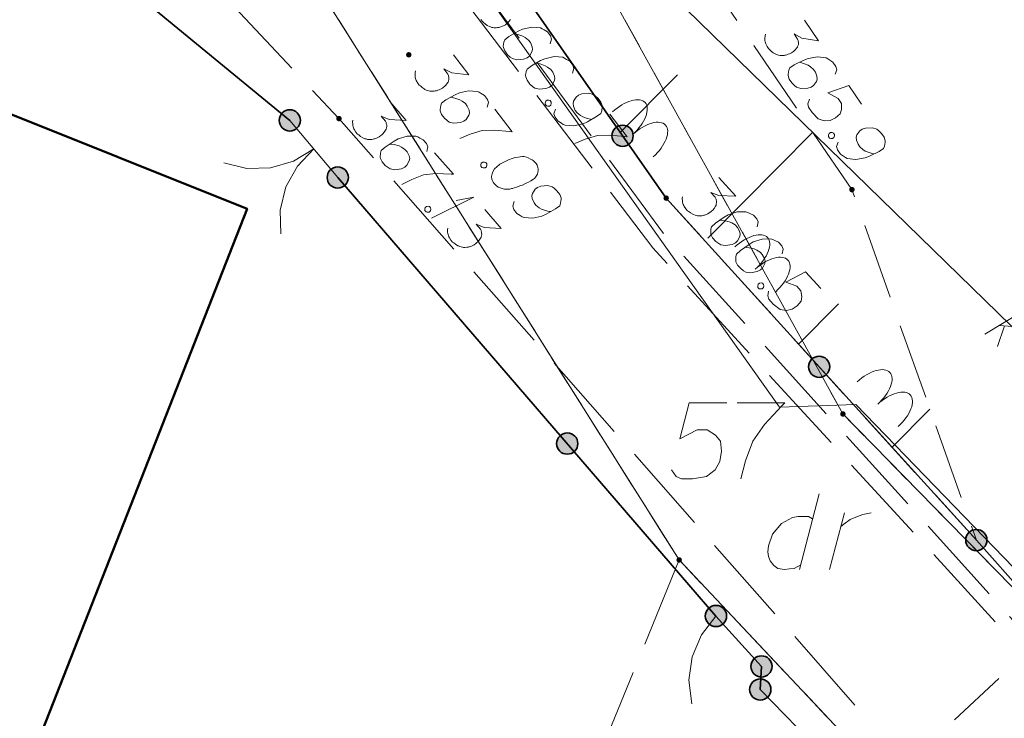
# Model space of a CAD drawing. Header units: metres. Extents: x 5555129 to 5555568, y 5636170 to 5636517.
# Tile 57 of 162: x 5555313 to 5555329, y 5636268 to 5636279. Entities that reach past the tile are written whole.
import ezdxf

# ---------------------------------------------------------------- set-up
doc = ezdxf.new("R2010")
doc.units = ezdxf.units.M
doc.header["$MEASUREMENT"] = 0
for name, pattern in [('03-linia 3 1', [2, 1.5, -0.5]), ('L_0_04', [1.5, 1, -0.5]), ('L_0_05', [1.75, 1.25, -0.5]), ('L_0_06', [2, 1.5, -0.5]), ('PRZER1-1', [2, 1, -1]), ('PRZER3-1', [4, 3, -1])]:
    doc.linetypes.add(name, pattern=pattern)
for name, color, linetype, lineweight in [('#digitalizacja', 7, 'Continuous', 18), ('#przekroje', 7, 'L_0_04', 18), ('#skartowane', 7, 'Continuous', 18)]:
    doc.layers.add(name, color=color, linetype=linetype, lineweight=lineweight)
for name, color, linetype, lineweight, true_color in [('GEPPGD', 7, 'Continuous', 18, 0x008000), ('GESBZO', 7, 'Continuous', 50, 0x0a0909), ('GESDZI', 7, 'Continuous', 18, 0x0a0909), ('GESDZI_O', 7, 'Continuous', 18, 0x0a0909), ('GESKKL', 7, 'PRZER3-1', 18, 0x008000), ('GESUZY', 7, 'PRZER1-1', 18, 0x008000), ('GESUZY_O', 7, 'PRZER1-1', 18, 0x008000)]:
    doc.layers.add(name, color=color, linetype=linetype, lineweight=lineweight, true_color=true_color)

# ---------------------------------------------------------------- blocks, each defined once
blk = doc.blocks.new('EPPGN')
blk.add_hatch(color=0).paths.add_polyline_path([(0, -0.09), (-0.027812, -0.085595), (-0.052901, -0.072812), (-0.072812, -0.052901), (-0.085595, -0.027812), (-0.09, 0), (-0.085595, 0.027812), (-0.072812, 0.052901), (-0.052901, 0.072812), (-0.027812, 0.085595), (0, 0.09), (0.027812, 0.085595), (0.052901, 0.072812), (0.072812, 0.052901), (0.085595, 0.027812), (0.09, 0), (0.085595, -0.027812), (0.072812, -0.052901), (0.052901, -0.072812), (0.027812, -0.085595)])
blk = doc.blocks.new('SLBRA')
at = {"color": 0, "flags": 128}
for points in [[(0, 0), (-0.068148, -0.517638), (-0.267949, -1), (-0.585786, -1.414214), (-1, -1.732051)], [(1, -1.732051), (0.585786, -1.414214), (0.267949, -1), (0.068148, -0.517638), (0, 0)]]:
    blk.add_lwpolyline(points, dxfattribs=at)
blk = doc.blocks.new('*U89')
at = {"layer": 'GESUZY_O', "color": 96, "linetype": 'ByBlock', "lineweight": 18, "true_color": 0x008000}
blk.add_line((5555325.772, 5636271.234), (5555325.447, 5636269.984), dxfattribs=at)
at = {"layer": 'GESUZY_O', "color": 96, "linetype": 'ByBlock', "lineweight": 18, "true_color": 0x008000, "flags": 128}
blk.add_lwpolyline([(5555325.663, 5636270.82), (5555325.594, 5636270.86), (5555325.427, 5636270.86), (5555325.329, 5636270.84), (5555325.152, 5636270.742), (5555325.004, 5636270.565), (5555324.935, 5636270.377), (5555324.925, 5636270.279), (5555324.935, 5636270.2), (5555324.964, 5636270.131), (5555325.024, 5636270.053), (5555325.092, 5636270.003), (5555325.201, 5636269.984), (5555325.279, 5636269.994), (5555325.358, 5636270.003), (5555325.466, 5636270.063)], dxfattribs=at)
blk = doc.blocks.new('*U90')
at = {"layer": 'GESUZY_O', "color": 96, "linetype": 'ByBlock', "lineweight": 18, "true_color": 0x008000}
blk.add_line((5555325.939, 5636269.984), (5555326.185, 5636270.919), dxfattribs=at)
at = {"layer": 'GESUZY_O', "color": 96, "linetype": 'ByBlock', "lineweight": 18, "true_color": 0x008000, "flags": 128}
blk.add_lwpolyline([(5555326.126, 5636270.692), (5555326.175, 5636270.732), (5555326.283, 5636270.811), (5555326.401, 5636270.86), (5555326.49, 5636270.889), (5555326.628, 5636270.919)], dxfattribs=at)
blk = doc.blocks.new('*U334')
at = {"layer": '#skartowane', "color": 7, "linetype": 'ByBlock', "lineweight": 18}
for q in [(5555319.385, 5636275.771), (5555319.792, 5636276.059)]:
    blk.add_line((5555320.08, 5636276.116), q, dxfattribs=at)
blk = doc.blocks.new('*U1625')
at = {"layer": '#digitalizacja', "color": 36, "linetype": 'ByBlock', "lineweight": 18, "true_color": 0x7d3300}
for p, q in [((5555328.498, 5636273.863), (5555329.165, 5636274.26)), ((5555328.826, 5636273.997), (5555328.709, 5636273.657)), ((5555328.734, 5636274.004), (5555329.194, 5636273.968))]:
    blk.add_line(p, q, dxfattribs=at)

msp = doc.modelspace()

# ---------------------------------------------------------------- hatches: boundary and pattern name
at = {"layer": '#skartowane', "linetype": 'Continuous', "lineweight": 18}
h = msp.add_hatch(color=7, dxfattribs=at)
edge = h.paths.add_edge_path()
edge.add_arc((5555319.01, 5636278.46), 0.045, 0, 360)
at = {"layer": '#skartowane', "linetype": 'Continuous', "lineweight": 35}
h = msp.add_hatch(color=7, dxfattribs=at)
edge = h.paths.add_edge_path()
edge.add_arc((5555317.05, 5636277.38), 0.175, 0, 360)
at = {"layer": '#skartowane', "linetype": 'Continuous', "lineweight": 18}
h = msp.add_hatch(color=7, dxfattribs=at)
edge = h.paths.add_edge_path()
edge.add_arc((5555317.86, 5636277.41), 0.045, 0, 360)
at = {"layer": '#skartowane', "linetype": 'Continuous', "lineweight": 35}
h = msp.add_hatch(color=7, dxfattribs=at)
edge = h.paths.add_edge_path()
edge.add_arc((5555322.532, 5636277.127), 0.175, 0, 360)
h = msp.add_hatch(color=7, dxfattribs=at)
edge = h.paths.add_edge_path()
edge.add_arc((5555317.84, 5636276.44), 0.175, 0, 360)
at = {"layer": '#skartowane', "linetype": 'Continuous', "lineweight": 18}
h = msp.add_hatch(color=7, dxfattribs=at)
edge = h.paths.add_edge_path()
edge.add_arc((5555326.31, 5636276.24), 0.045, 0, 360)
h = msp.add_hatch(color=7, dxfattribs=at)
edge = h.paths.add_edge_path()
edge.add_arc((5555323.25, 5636276.1), 0.045, 0, 360)
at = {"layer": '#skartowane', "linetype": 'Continuous', "lineweight": 35}
h = msp.add_hatch(color=7, dxfattribs=at)
edge = h.paths.add_edge_path()
edge.add_arc((5555325.77, 5636273.323), 0.175, 0, 360)
h = msp.add_hatch(color=7, dxfattribs=at)
edge = h.paths.add_edge_path()
edge.add_arc((5555321.62, 5636272.059), 0.175, 0, 360)
h = msp.add_hatch(color=7, dxfattribs=at)
edge = h.paths.add_edge_path()
edge.add_arc((5555328.36, 5636270.47), 0.175, 0, 360)
h = msp.add_hatch(color=7, dxfattribs=at)
edge = h.paths.add_edge_path()
edge.add_arc((5555324.07, 5636269.22), 0.175, 0, 360)
h = msp.add_hatch(color=7, dxfattribs=at)
edge = h.paths.add_edge_path()
edge.add_arc((5555324.82, 5636268.39), 0.175, 0, 360)
h = msp.add_hatch(color=7, dxfattribs=at)
edge = h.paths.add_edge_path()
edge.add_arc((5555324.8, 5636268.01), 0.175, 0, 360)

# ---------------------------------------------------------------- linework, layer by layer
at = {"layer": '#digitalizacja', "color": 1, "linetype": 'Continuous', "lineweight": 18, "flags": 128}
msp.add_lwpolyline([(5555362.178, 5636234.874), (5555359.391, 5636237.572), (5555353.174, 5636244.158), (5555345.899, 5636252.79), (5555338.891, 5636259.771), (5555326.374, 5636272.703), (5555325.116, 5636272.658), (5555315.207, 5636286.612), (5555312.106, 5636283.666), (5555310.614, 5636282.049), (5555309.536, 5636279.754), (5555305.231, 5636281.875)], dxfattribs=at)
at = {"layer": '#digitalizacja', "color": 36, "linetype": 'Continuous', "lineweight": 18, "true_color": 0x7d3300, "flags": 128}
msp.add_lwpolyline([(5555318.025, 5636284.627), (5555345.611, 5636257.758), (5555353.102, 5636238.86), (5555340.361, 5636232.392), (5555326.812, 5636226.171)], dxfattribs=at)
at = {"layer": '#przekroje', "color": 7, "lineweight": 18, "flags": 128}
msp.add_lwpolyline([(5555324.7, 5636264.45), (5555332.34, 5636271.54)], dxfattribs=at)
at = {"layer": '#skartowane', "color": 7, "linetype": 'Continuous', "lineweight": 18}
for p, q in [((5555317.05, 5636277.38), (5555317.84, 5636276.44)), ((5555325.432, 5636273.696), (5555326.088, 5636274.359)), ((5555326.973, 5636271.998), (5555327.594, 5636272.625)), ((5555328.36, 5636270.47), (5555331.57, 5636266.85)), ((5555324.07, 5636269.22), (5555324.82, 5636268.39)), ((5555324.8, 5636268.01), (5555328.72, 5636263.99))]:
    msp.add_line(p, q, dxfattribs=at)
at = {"layer": '#skartowane', "color": 7, "linetype": 'Continuous', "lineweight": 35}
for p, q in [((5555324.07, 5636269.22), (5555317.84, 5636276.44)), ((5555324.82, 5636268.39), (5555324.8, 5636268.01))]:
    msp.add_line(p, q, dxfattribs=at)
at = {"layer": '#skartowane', "color": 7, "linetype": 'L_0_06', "lineweight": 18, "flags": 128}
msp.add_lwpolyline([(5555319.91, 5636279.38), (5555323.03, 5636275.28), (5555329.28, 5636268.46), (5555334.03, 5636263.4), (5555345.03, 5636252.49), (5555346.54, 5636251.45), (5555345.73, 5636247.93), (5555332.42, 5636261.49), (5555327.2, 5636266.8), (5555317.86, 5636277.41), (5555315.42, 5636280.01), (5555313.35, 5636281.16), (5555310.91, 5636281.48), (5555308.55, 5636280.93), (5555307.33, 5636278.49), (5555300.21, 5636263.98), (5555298.84, 5636260.31), (5555299.74, 5636259.03), (5555298.26, 5636255.27), (5555297.04, 5636255.1), (5555292.88, 5636247), (5555292.08, 5636246.05), (5555288.59, 5636239.37), (5555285.9, 5636234.86), (5555282.53, 5636231.41), (5555279.83, 5636229.99), (5555275.41, 5636228.95), (5555271.53, 5636229.31), (5555268.13, 5636230.4), (5555264.62, 5636232.17), (5555253.07, 5636239.68), (5555243.27, 5636245.93), (5555229.11, 5636254.41), (5555220.5, 5636258.77), (5555213.45, 5636261.65), (5555208.14, 5636263.06), (5555202.51, 5636263.31), (5555198.72, 5636262.51), (5555193.02, 5636260.05), (5555189.79, 5636257.33), (5555186.81, 5636252.47), (5555184.72, 5636245.33), (5555179.71, 5636245.97), (5555181.09, 5636251.46), (5555182.84, 5636255.67), (5555185.21, 5636259.68), (5555188.88, 5636264.05), (5555188.73, 5636266.82), (5555186.51, 5636270.36), (5555177.24, 5636279.14), (5555172.12, 5636284.35), (5555168.67, 5636288.73), (5555165.68, 5636293.64), (5555163.11, 5636298.61), (5555159.69, 5636305.28), (5555154.96, 5636314.88), (5555157.25, 5636316.15), (5555161.87, 5636306.69), (5555165.41, 5636299.79), (5555167.81, 5636295.12), (5555170.82, 5636290.32), (5555174.09, 5636286.04), (5555178.95, 5636281.15), (5555193.27, 5636269.09), (5555198.74, 5636266.34), (5555202.91, 5636266.53), (5555208.67, 5636266.05), (5555214.33, 5636264.32), (5555221.74, 5636261.36), (5555230.37, 5636257.02), (5555244.89, 5636248.46), (5555254.7, 5636242.22), (5555266.71, 5636234.85), (5555271.59, 5636232.9), (5555275.32, 5636232.51), (5555278.58, 5636233.38), (5555282.52, 5636236.11), (5555285.35, 5636239.7), (5555289.44, 5636247.37), (5555294.78, 5636258.52), (5555297.61, 5636265.12), (5555304.52, 5636279.57), (5555309.3, 5636287.58), (5555310.96, 5636291.13)], dxfattribs=at)
at = {"layer": '#skartowane', "color": 7, "linetype": 'L_0_05', "lineweight": 18, "flags": 128}
msp.add_lwpolyline([(5555318.78, 5636287.29), (5555326.31, 5636276.24), (5555328.36, 5636270.47), (5555323.25, 5636276.1), (5555316.09, 5636286.35), (5555315.48, 5636288.63), (5555315.35, 5636290.85), (5555317.53, 5636297.7), (5555322.52, 5636310.96), (5555325.82, 5636309.79), (5555323.7, 5636298.17), (5555318.78, 5636287.29)], close=True, dxfattribs=at)
at = {"layer": '#skartowane', "color": 7, "linetype": 'Continuous', "lineweight": 35, "flags": 128}
for points in [[(5555315.35, 5636290.85), (5555315.48, 5636288.63), (5555316.09, 5636286.35), (5555323.25, 5636276.1), (5555328.36, 5636270.47)], [(5555317.05, 5636277.38), (5555313.67, 5636280.16), (5555311.47, 5636280.48), (5555309.5, 5636280.3), (5555307.94, 5636278.69), (5555303.29, 5636267.89)]]:
    msp.add_lwpolyline(points, dxfattribs=at)
at = {"layer": '#skartowane', "color": 7, "linetype": '03-linia 3 1', "lineweight": 18, "flags": 128}
msp.add_lwpolyline([(5555345.03, 5636252.49), (5555345.22, 5636252.71), (5555334.19, 5636263.62), (5555329.47, 5636268.59), (5555323.23, 5636275.49), (5555320.2, 5636279.58)], dxfattribs=at)
at = {"layer": '#skartowane', "color": 7, "linetype": 'Continuous', "lineweight": 18, "flags": 128}
for points in [[(5555320.686, 5636279.042), (5555320.66, 5636279.007), (5555320.635, 5636278.981), (5555320.621, 5636278.97), (5555320.602, 5636278.956), (5555320.571, 5636278.939), (5555320.548, 5636278.93), (5555320.526, 5636278.92), (5555320.508, 5636278.914), (5555320.495, 5636278.911), (5555320.482, 5636278.909), (5555320.469, 5636278.907), (5555320.448, 5636278.905), (5555320.418, 5636278.905), (5555320.394, 5636278.908), (5555320.377, 5636278.911), (5555320.357, 5636278.918), (5555320.337, 5636278.925), (5555320.313, 5636278.936), (5555320.301, 5636278.942), (5555320.267, 5636278.968), (5555320.241, 5636278.992), (5555320.222, 5636279.008), (5555320.197, 5636279.04)], [(5555325.526, 5636279.03), (5555325.758, 5636278.688), (5555325.483, 5636278.736), (5555325.356, 5636278.807), (5555325.416, 5636278.719), (5555325.424, 5636278.696), (5555325.426, 5636278.683), (5555325.428, 5636278.67), (5555325.43, 5636278.657), (5555325.428, 5636278.627), (5555325.42, 5636278.608), (5555325.412, 5636278.588), (5555325.401, 5636278.573), (5555325.373, 5636278.54), (5555325.347, 5636278.515), (5555325.333, 5636278.505), (5555325.313, 5636278.492), (5555325.281, 5636278.477), (5555325.258, 5636278.468), (5555325.235, 5636278.46), (5555325.217, 5636278.455), (5555325.204, 5636278.453), (5555325.191, 5636278.451), (5555325.178, 5636278.45), (5555325.156, 5636278.449), (5555325.127, 5636278.451), (5555325.102, 5636278.455), (5555325.086, 5636278.458), (5555325.066, 5636278.466), (5555325.047, 5636278.474), (5555325.023, 5636278.487), (5555325.012, 5636278.494), (5555324.979, 5636278.521), (5555324.954, 5636278.547), (5555324.936, 5636278.563), (5555324.913, 5636278.598), (5555324.891, 5636278.64), (5555324.886, 5636278.658), (5555324.881, 5636278.676), (5555324.876, 5636278.694), (5555324.875, 5636278.715), (5555324.875, 5636278.736), (5555324.878, 5636278.774), (5555324.888, 5636278.802)], [(5555321.339, 5636278.641), (5555321.362, 5636278.718), (5555321.344, 5636278.771), (5555321.294, 5636278.837), (5555321.24, 5636278.869), (5555321.209, 5636278.89), (5555321.177, 5636278.903), (5555321.035, 5636278.914), (5555320.883, 5636278.88), (5555320.811, 5636278.848), (5555320.66, 5636278.763), (5555320.59, 5636278.709), (5555320.576, 5636278.669), (5555320.567, 5636278.603), (5555320.568, 5636278.581), (5555320.59, 5636278.524), (5555320.636, 5636278.462), (5555320.682, 5636278.423), (5555320.716, 5636278.397), (5555320.789, 5636278.378), (5555320.9, 5636278.389), (5555320.958, 5636278.41), (5555320.996, 5636278.439), (5555321.039, 5636278.509), (5555321.048, 5636278.546), (5555321.042, 5636278.593), (5555321.013, 5636278.66), (5555320.981, 5636278.702), (5555320.927, 5636278.743), (5555320.888, 5636278.765), (5555320.808, 5636278.793), (5555320.763, 5636278.803), (5555320.738, 5636278.807)], [(5555319.747, 5636278.459), (5555319.998, 5636278.13), (5555319.72, 5636278.163), (5555319.589, 5636278.227), (5555319.654, 5636278.143), (5555319.663, 5636278.12), (5555319.666, 5636278.107), (5555319.668, 5636278.094), (5555319.671, 5636278.081), (5555319.671, 5636278.052), (5555319.664, 5636278.032), (5555319.657, 5636278.012), (5555319.647, 5636277.996), (5555319.621, 5636277.962), (5555319.596, 5636277.936), (5555319.582, 5636277.925), (5555319.563, 5636277.911), (5555319.532, 5636277.894), (5555319.509, 5636277.884), (5555319.487, 5636277.875), (5555319.469, 5636277.869), (5555319.456, 5636277.866), (5555319.443, 5636277.864), (5555319.43, 5636277.861), (5555319.409, 5636277.86), (5555319.379, 5636277.86), (5555319.355, 5636277.863), (5555319.338, 5636277.865), (5555319.318, 5636277.872), (5555319.298, 5636277.879), (5555319.274, 5636277.891), (5555319.262, 5636277.897), (5555319.228, 5636277.922), (5555319.202, 5636277.947), (5555319.183, 5636277.962), (5555319.158, 5636277.995), (5555319.134, 5636278.036), (5555319.128, 5636278.054), (5555319.122, 5636278.072), (5555319.116, 5636278.089), (5555319.114, 5636278.11), (5555319.113, 5636278.132), (5555319.114, 5636278.17), (5555319.122, 5636278.198)], [(5555321.707, 5636278.157), (5555321.73, 5636278.234), (5555321.712, 5636278.287), (5555321.662, 5636278.353), (5555321.608, 5636278.385), (5555321.577, 5636278.406), (5555321.545, 5636278.419), (5555321.403, 5636278.43), (5555321.251, 5636278.396), (5555321.179, 5636278.364), (5555321.029, 5636278.279), (5555320.958, 5636278.225), (5555320.944, 5636278.185), (5555320.935, 5636278.119), (5555320.937, 5636278.097), (5555320.958, 5636278.04), (5555321.005, 5636277.978), (5555321.05, 5636277.939), (5555321.084, 5636277.913), (5555321.158, 5636277.894), (5555321.269, 5636277.905), (5555321.326, 5636277.926), (5555321.364, 5636277.955), (5555321.407, 5636278.025), (5555321.416, 5636278.062), (5555321.41, 5636278.109), (5555321.381, 5636278.176), (5555321.349, 5636278.218), (5555321.296, 5636278.259), (5555321.257, 5636278.281), (5555321.176, 5636278.309), (5555321.131, 5636278.319), (5555321.106, 5636278.323)], [(5555326.033, 5636278.139), (5555326.06, 5636278.214), (5555326.044, 5636278.268), (5555325.998, 5636278.337), (5555325.945, 5636278.372), (5555325.915, 5636278.395), (5555325.884, 5636278.409), (5555325.743, 5636278.427), (5555325.589, 5636278.401), (5555325.516, 5636278.373), (5555325.361, 5636278.296), (5555325.288, 5636278.246), (5555325.272, 5636278.207), (5555325.26, 5636278.141), (5555325.26, 5636278.12), (5555325.278, 5636278.061), (5555325.322, 5636277.997), (5555325.365, 5636277.955), (5555325.398, 5636277.928), (5555325.47, 5636277.905), (5555325.581, 5636277.91), (5555325.64, 5636277.929), (5555325.679, 5636277.955), (5555325.726, 5636278.023), (5555325.737, 5636278.059), (5555325.733, 5636278.106), (5555325.708, 5636278.175), (5555325.678, 5636278.219), (5555325.627, 5636278.262), (5555325.589, 5636278.287), (5555325.51, 5636278.319), (5555325.466, 5636278.331), (5555325.441, 5636278.336)], [(5555322.494, 5636277.182), (5555323.434, 5636278.132)], [(5555326.467, 5636277.649), (5555326.257, 5636277.956), (5555325.911, 5636277.835), (5555326.081, 5636277.743), (5555326.137, 5636277.66), (5555326.14, 5636277.562), (5555326.118, 5636277.49), (5555326.041, 5636277.423), (5555325.949, 5636277.381), (5555325.854, 5636277.374), (5555325.753, 5636277.406), (5555325.654, 5636277.509), (5555325.594, 5636277.597), (5555325.584, 5636277.654), (5555325.611, 5636277.73)], [(5555320.3, 5636277.596), (5555320.323, 5636277.673), (5555320.305, 5636277.726), (5555320.255, 5636277.791), (5555320.201, 5636277.824), (5555320.17, 5636277.845), (5555320.138, 5636277.858), (5555319.996, 5636277.869), (5555319.844, 5636277.834), (5555319.772, 5636277.802), (5555319.621, 5636277.717), (5555319.551, 5636277.664), (5555319.537, 5636277.623), (5555319.528, 5636277.557), (5555319.529, 5636277.536), (5555319.551, 5636277.478), (5555319.597, 5636277.417), (5555319.643, 5636277.377), (5555319.677, 5636277.351), (5555319.75, 5636277.333), (5555319.861, 5636277.343), (5555319.919, 5636277.365), (5555319.957, 5636277.394), (5555320, 5636277.464), (5555320.009, 5636277.5), (5555320.003, 5636277.547), (5555319.974, 5636277.615), (5555319.942, 5636277.657), (5555319.888, 5636277.698), (5555319.849, 5636277.72), (5555319.769, 5636277.748), (5555319.724, 5636277.758), (5555319.699, 5636277.761)], [(5555321.339, 5636277.706), (5555321.356, 5636277.682), (5555321.358, 5636277.661), (5555321.35, 5636277.633), (5555321.326, 5636277.615), (5555321.297, 5636277.614), (5555321.276, 5636277.621), (5555321.259, 5636277.645), (5555321.257, 5636277.666), (5555321.265, 5636277.695), (5555321.289, 5636277.712), (5555321.318, 5636277.713), (5555321.339, 5636277.706)], [(5555321.425, 5636277.563), (5555321.401, 5636277.486), (5555321.42, 5636277.433), (5555321.47, 5636277.368), (5555321.524, 5636277.335), (5555321.555, 5636277.314), (5555321.587, 5636277.301), (5555321.729, 5636277.29), (5555321.881, 5636277.324), (5555321.953, 5636277.357), (5555322.103, 5636277.442), (5555322.174, 5636277.495), (5555322.188, 5636277.536), (5555322.197, 5636277.602), (5555322.195, 5636277.623), (5555322.174, 5636277.681), (5555322.127, 5636277.742), (5555322.082, 5636277.782), (5555322.048, 5636277.807), (5555321.974, 5636277.826), (5555321.863, 5636277.816), (5555321.806, 5636277.794), (5555321.768, 5636277.765), (5555321.725, 5636277.695), (5555321.716, 5636277.659), (5555321.722, 5636277.612), (5555321.751, 5636277.544), (5555321.783, 5636277.502), (5555321.836, 5636277.461), (5555321.875, 5636277.439), (5555321.956, 5636277.411), (5555322.001, 5636277.401), (5555322.026, 5636277.397)], [(5555318.695, 5636277.689), (5555318.968, 5636277.379), (5555318.689, 5636277.393), (5555318.554, 5636277.447), (5555318.624, 5636277.367), (5555318.636, 5636277.346), (5555318.639, 5636277.333), (5555318.642, 5636277.32), (5555318.646, 5636277.307), (5555318.648, 5636277.278), (5555318.643, 5636277.257), (5555318.637, 5636277.237), (5555318.628, 5636277.221), (5555318.604, 5636277.185), (5555318.582, 5636277.157), (5555318.568, 5636277.145), (5555318.551, 5636277.129), (5555318.52, 5636277.11), (5555318.499, 5636277.099), (5555318.477, 5636277.088), (5555318.46, 5636277.081), (5555318.447, 5636277.077), (5555318.434, 5636277.074), (5555318.422, 5636277.071), (5555318.4, 5636277.068), (5555318.371, 5636277.066), (5555318.346, 5636277.067), (5555318.329, 5636277.068), (5555318.309, 5636277.074), (5555318.288, 5636277.079), (5555318.264, 5636277.089), (5555318.251, 5636277.094), (5555318.215, 5636277.117), (5555318.187, 5636277.14), (5555318.167, 5636277.154), (5555318.14, 5636277.185), (5555318.113, 5636277.224), (5555318.106, 5636277.241), (5555318.099, 5636277.259), (5555318.091, 5636277.276), (5555318.089, 5636277.297), (5555318.086, 5636277.318), (5555318.084, 5636277.356), (5555318.09, 5636277.385)], [(5555320.427, 5636277.566), (5555320.713, 5636277.19), (5555320.671, 5636277.195), (5555320.422, 5636277.221), (5555320.219, 5636277.215), (5555320.021, 5636277.153), (5555319.851, 5636277.083)], [(5555322.324, 5636277.483), (5555322.61, 5636277.108), (5555322.569, 5636277.113), (5555322.319, 5636277.139), (5555322.116, 5636277.132), (5555321.918, 5636277.071), (5555321.748, 5636277.001)], [(5555326.085, 5636277.024), (5555326.058, 5636276.948), (5555326.073, 5636276.894), (5555326.12, 5636276.826), (5555326.172, 5636276.791), (5555326.202, 5636276.768), (5555326.233, 5636276.754), (5555326.374, 5636276.735), (5555326.528, 5636276.762), (5555326.602, 5636276.79), (5555326.756, 5636276.867), (5555326.83, 5636276.917), (5555326.846, 5636276.956), (5555326.858, 5636277.022), (5555326.858, 5636277.043), (5555326.839, 5636277.102), (5555326.796, 5636277.166), (5555326.753, 5636277.208), (5555326.72, 5636277.235), (5555326.648, 5636277.257), (5555326.536, 5636277.253), (5555326.477, 5636277.234), (5555326.438, 5636277.208), (5555326.392, 5636277.14), (5555326.381, 5636277.104), (5555326.384, 5636277.057), (5555326.41, 5636276.988), (5555326.439, 5636276.944), (5555326.491, 5636276.9), (5555326.529, 5636276.876), (5555326.608, 5636276.844), (5555326.652, 5636276.832), (5555326.676, 5636276.827)], [(5555319.308, 5636276.868), (5555319.326, 5636276.946), (5555319.304, 5636276.998), (5555319.249, 5636277.06), (5555319.193, 5636277.089), (5555319.16, 5636277.107), (5555319.127, 5636277.118), (5555318.985, 5636277.119), (5555318.836, 5636277.074), (5555318.767, 5636277.036), (5555318.622, 5636276.941), (5555318.556, 5636276.882), (5555318.545, 5636276.841), (5555318.541, 5636276.774), (5555318.544, 5636276.753), (5555318.569, 5636276.697), (5555318.62, 5636276.64), (5555318.668, 5636276.603), (5555318.704, 5636276.58), (5555318.779, 5636276.567), (5555318.888, 5636276.585), (5555318.944, 5636276.611), (5555318.98, 5636276.642), (5555319.018, 5636276.715), (5555319.025, 5636276.752), (5555319.015, 5636276.799), (5555318.982, 5636276.864), (5555318.946, 5636276.903), (5555318.89, 5636276.94), (5555318.85, 5636276.96), (5555318.767, 5636276.982), (5555318.722, 5636276.989), (5555318.697, 5636276.99)], [(5555323.935, 5636275.439), (5555325.665, 5636277.187)], [(5555326.006, 5636277.171), (5555326.023, 5636277.146), (5555326.023, 5636277.125), (5555326.014, 5636277.097), (5555325.989, 5636277.08), (5555325.96, 5636277.082), (5555325.94, 5636277.09), (5555325.923, 5636277.114), (5555325.923, 5636277.135), (5555325.933, 5636277.163), (5555325.957, 5636277.18), (5555325.987, 5636277.179), (5555326.006, 5636277.171)], [(5555319.436, 5636276.847), (5555319.749, 5636276.493), (5555319.707, 5636276.495), (5555319.456, 5636276.503), (5555319.254, 5636276.482), (5555319.061, 5636276.407), (5555318.897, 5636276.325)], [(5555321.11, 5636276.668), (5555321.103, 5636276.678), (5555321.076, 5636276.702), (5555321.057, 5636276.718), (5555321.042, 5636276.728), (5555321.015, 5636276.744), (5555320.979, 5636276.762), (5555320.947, 5636276.775), (5555320.91, 5636276.784), (5555320.881, 5636276.784), (5555320.847, 5636276.78), (5555320.812, 5636276.776), (5555320.774, 5636276.769), (5555320.748, 5636276.764), (5555320.712, 5636276.752), (5555320.655, 5636276.73), (5555320.573, 5636276.691), (5555320.51, 5636276.657), (5555320.458, 5636276.618), (5555320.424, 5636276.584), (5555320.396, 5636276.533), (5555320.383, 5636276.501), (5555320.373, 5636276.456), (5555320.376, 5636276.414), (5555320.382, 5636276.396), (5555320.398, 5636276.365), (5555320.416, 5636276.341), (5555320.45, 5636276.307), (5555320.484, 5636276.281), (5555320.516, 5636276.268), (5555320.565, 5636276.254), (5555320.589, 5636276.25), (5555320.623, 5636276.246), (5555320.652, 5636276.246), (5555320.673, 5636276.247), (5555320.704, 5636276.256), (5555320.717, 5636276.258), (5555320.748, 5636276.267), (5555320.783, 5636276.279), (5555320.818, 5636276.291), (5555320.841, 5636276.3), (5555320.858, 5636276.306), (5555320.881, 5636276.316), (5555320.93, 5636276.339), (5555320.957, 5636276.352), (5555320.984, 5636276.365), (5555321.021, 5636276.385), (5555321.067, 5636276.413), (5555321.081, 5636276.424), (5555321.096, 5636276.443), (5555321.111, 5636276.462), (5555321.129, 5636276.497), (5555321.137, 5636276.526), (5555321.14, 5636276.55), (5555321.14, 5636276.58), (5555321.135, 5636276.606), (5555321.129, 5636276.624), (5555321.123, 5636276.641), (5555321.11, 5636276.668)], [(5555320.278, 5636276.688), (5555320.296, 5636276.665), (5555320.297, 5636276.644), (5555320.289, 5636276.615), (5555320.266, 5636276.597), (5555320.236, 5636276.597), (5555320.216, 5636276.604), (5555320.198, 5636276.628), (5555320.197, 5636276.649), (5555320.205, 5636276.677), (5555320.228, 5636276.695), (5555320.258, 5636276.695), (5555320.278, 5636276.688)], [(5555324.119, 5636276.438), (5555324.399, 5636276.134), (5555324.119, 5636276.141), (5555323.983, 5636276.193), (5555324.055, 5636276.115), (5555324.067, 5636276.093), (5555324.071, 5636276.081), (5555324.074, 5636276.068), (5555324.078, 5636276.055), (5555324.081, 5636276.026), (5555324.076, 5636276.005), (5555324.071, 5636275.985), (5555324.062, 5636275.968), (5555324.039, 5636275.932), (5555324.017, 5636275.903), (5555324.004, 5636275.891), (5555323.987, 5636275.875), (5555323.957, 5636275.856), (5555323.935, 5636275.844), (5555323.914, 5636275.832), (5555323.897, 5636275.825), (5555323.884, 5636275.821), (5555323.871, 5636275.818), (5555323.859, 5636275.814), (5555323.838, 5636275.811), (5555323.808, 5636275.808), (5555323.783, 5636275.809), (5555323.767, 5636275.809), (5555323.746, 5636275.814), (5555323.725, 5636275.82), (5555323.701, 5636275.829), (5555323.688, 5636275.834), (5555323.651, 5636275.856), (5555323.623, 5636275.878), (5555323.603, 5636275.892), (5555323.575, 5636275.922), (5555323.547, 5636275.961), (5555323.54, 5636275.978), (5555323.532, 5636275.995), (5555323.524, 5636276.012), (5555323.521, 5636276.033), (5555323.518, 5636276.054), (5555323.515, 5636276.092), (5555323.521, 5636276.121)], [(5555320.747, 5636276.043), (5555320.724, 5636275.966), (5555320.742, 5636275.913), (5555320.792, 5636275.848), (5555320.846, 5636275.815), (5555320.877, 5636275.794), (5555320.909, 5636275.781), (5555321.051, 5636275.77), (5555321.203, 5636275.804), (5555321.275, 5636275.837), (5555321.426, 5636275.922), (5555321.496, 5636275.975), (5555321.51, 5636276.016), (5555321.519, 5636276.082), (5555321.518, 5636276.103), (5555321.496, 5636276.161), (5555321.449, 5636276.222), (5555321.404, 5636276.262), (5555321.37, 5636276.287), (5555321.296, 5636276.306), (5555321.186, 5636276.296), (5555321.128, 5636276.274), (5555321.09, 5636276.245), (5555321.047, 5636276.175), (5555321.038, 5636276.139), (5555321.044, 5636276.092), (5555321.073, 5636276.024), (5555321.105, 5636275.982), (5555321.158, 5636275.941), (5555321.198, 5636275.919), (5555321.278, 5636275.891), (5555321.323, 5636275.881), (5555321.348, 5636275.878)], [(5555319.351, 5636275.961), (5555319.37, 5636275.939), (5555319.373, 5636275.918), (5555319.367, 5636275.889), (5555319.345, 5636275.87), (5555319.315, 5636275.867), (5555319.295, 5636275.873), (5555319.275, 5636275.895), (5555319.273, 5636275.916), (5555319.279, 5636275.945), (5555319.301, 5636275.965), (5555319.33, 5636275.967), (5555319.351, 5636275.961)], [(5555320.26, 5636275.912), (5555320.533, 5636275.602), (5555320.253, 5636275.615), (5555320.119, 5636275.67), (5555320.189, 5636275.59), (5555320.2, 5636275.569), (5555320.204, 5636275.556), (5555320.207, 5636275.543), (5555320.21, 5636275.53), (5555320.213, 5636275.501), (5555320.207, 5636275.48), (5555320.202, 5636275.46), (5555320.192, 5636275.443), (5555320.169, 5636275.407), (5555320.146, 5636275.379), (5555320.133, 5636275.368), (5555320.115, 5636275.352), (5555320.085, 5636275.333), (5555320.063, 5636275.322), (5555320.042, 5636275.311), (5555320.024, 5636275.304), (5555320.012, 5636275.3), (5555319.999, 5636275.297), (5555319.986, 5636275.293), (5555319.965, 5636275.291), (5555319.935, 5636275.288), (5555319.911, 5636275.29), (5555319.894, 5636275.291), (5555319.873, 5636275.296), (5555319.853, 5636275.302), (5555319.828, 5636275.312), (5555319.816, 5636275.317), (5555319.78, 5636275.34), (5555319.752, 5636275.363), (5555319.732, 5636275.377), (5555319.705, 5636275.408), (5555319.678, 5636275.447), (5555319.671, 5636275.464), (5555319.663, 5636275.481), (5555319.656, 5636275.499), (5555319.653, 5636275.52), (5555319.65, 5636275.541), (5555319.649, 5636275.578), (5555319.655, 5636275.607)], [(5555324.749, 5636275.63), (5555324.765, 5636275.709), (5555324.742, 5636275.76), (5555324.686, 5636275.821), (5555324.629, 5636275.848), (5555324.596, 5636275.866), (5555324.563, 5636275.876), (5555324.421, 5636275.874), (5555324.273, 5636275.826), (5555324.204, 5636275.787), (5555324.062, 5636275.688), (5555323.997, 5636275.628), (5555323.987, 5636275.587), (5555323.984, 5636275.52), (5555323.987, 5636275.499), (5555324.014, 5636275.444), (5555324.066, 5636275.387), (5555324.115, 5636275.352), (5555324.152, 5636275.329), (5555324.226, 5636275.318), (5555324.336, 5636275.338), (5555324.391, 5636275.365), (5555324.426, 5636275.397), (5555324.463, 5636275.471), (5555324.468, 5636275.508), (5555324.458, 5636275.554), (5555324.423, 5636275.619), (5555324.387, 5636275.658), (5555324.33, 5636275.694), (5555324.289, 5636275.712), (5555324.206, 5636275.732), (5555324.161, 5636275.738), (5555324.136, 5636275.739)], [(5555325.161, 5636275.182), (5555325.177, 5636275.261), (5555325.154, 5636275.312), (5555325.098, 5636275.373), (5555325.041, 5636275.4), (5555325.008, 5636275.418), (5555324.975, 5636275.428), (5555324.833, 5636275.426), (5555324.684, 5636275.378), (5555324.616, 5636275.339), (5555324.474, 5636275.24), (5555324.409, 5636275.18), (5555324.398, 5636275.139), (5555324.396, 5636275.072), (5555324.399, 5636275.051), (5555324.426, 5636274.996), (5555324.478, 5636274.939), (5555324.526, 5636274.904), (5555324.563, 5636274.881), (5555324.638, 5636274.87), (5555324.747, 5636274.89), (5555324.803, 5636274.917), (5555324.838, 5636274.949), (5555324.874, 5636275.023), (5555324.88, 5636275.06), (5555324.869, 5636275.107), (5555324.834, 5636275.171), (5555324.798, 5636275.21), (5555324.741, 5636275.246), (5555324.7, 5636275.264), (5555324.618, 5636275.284), (5555324.572, 5636275.29), (5555324.547, 5636275.292)], [(5555325.797, 5636274.612), (5555325.545, 5636274.886), (5555325.22, 5636274.716), (5555325.402, 5636274.649), (5555325.469, 5636274.575), (5555325.486, 5636274.479), (5555325.475, 5636274.404), (5555325.409, 5636274.327), (5555325.323, 5636274.272), (5555325.23, 5636274.251), (5555325.126, 5636274.268), (5555325.013, 5636274.357), (5555324.941, 5636274.435), (5555324.923, 5636274.49), (5555324.938, 5636274.569)], [(5555324.835, 5636274.698), (5555324.855, 5636274.677), (5555324.859, 5636274.656), (5555324.853, 5636274.627), (5555324.831, 5636274.607), (5555324.802, 5636274.604), (5555324.781, 5636274.609), (5555324.761, 5636274.631), (5555324.758, 5636274.652), (5555324.763, 5636274.681), (5555324.785, 5636274.701), (5555324.815, 5636274.704), (5555324.835, 5636274.698)]]:
    msp.add_lwpolyline(points, dxfattribs=at)
at = {"layer": '#skartowane', "color": 7, "flags": 128}
msp.add_lwpolyline([(5555323.673, 5636267.773), (5555323.624, 5636268.162), (5555323.678, 5636268.55), (5555323.83, 5636268.911), (5555324.07, 5636269.22)], dxfattribs=at)
at = {"layer": '#skartowane', "color": 7, "linetype": 'Continuous', "lineweight": 35}
for centre in [(5555317.05, 5636277.38), (5555322.532, 5636277.127), (5555317.84, 5636276.44), (5555325.77, 5636273.323), (5555321.62, 5636272.059), (5555328.36, 5636270.47), (5555324.07, 5636269.22), (5555324.82, 5636268.39), (5555324.8, 5636268.01)]:
    msp.add_circle(centre, 0.175, dxfattribs=at)
at = {"layer": '#skartowane', "color": 96, "linetype": 'Continuous', "lineweight": 18, "extrusion": (0, 0, -1)}
for centre in [(5555322.533, 5636277.336), (5555322.869, 5636276.966), (5555324.55, 5636275.114), (5555324.886, 5636274.744), (5555326.566, 5636272.893), (5555326.902, 5636272.523)]:
    msp.add_ellipse(centre, major_axis=(-0.37, -0.336), ratio=0.5, start_param=1.570796, end_param=3.141593, dxfattribs=at)
at = {"layer": '#skartowane', "color": 96, "linetype": 'Continuous', "lineweight": 18}
for centre in [(5555322.533, 5636277.336), (5555322.869, 5636276.966), (5555324.55, 5636275.114), (5555324.886, 5636274.744), (5555326.566, 5636272.893), (5555326.902, 5636272.523)]:
    msp.add_ellipse(centre, major_axis=(-0.37, -0.336), ratio=0.5, start_param=1.570796, end_param=3.141593, dxfattribs=at)
at = {"layer": 'GESBZO', "color": 7, "linetype": 'Continuous', "lineweight": 50, "flags": 128}
msp.add_lwpolyline([(5555311.808, 5636264.379), (5555305.316, 5636266.953), (5555306.947, 5636271.372), (5555307.303, 5636271.277), (5555309.993, 5636278.463), (5555316.347, 5636275.925), (5555311.808, 5636264.379)], close=True, dxfattribs=at)
at = {"layer": 'GESDZI', "color": 96, "linetype": 'Continuous', "lineweight": 18, "flags": 128}
for points in [[(5555327.28, 5636313.21), (5555358.339, 5636293.784), (5555356.45, 5636289.299), (5555350.511, 5636266.746), (5555346.919, 5636250.929), (5555335.48, 5636263.034), (5555326.161, 5636272.546), (5555316.27, 5636290.41), (5555321.55, 5636300.85), (5555327.28, 5636313.21)], [(5555313.36, 5636286.16), (5555316.27, 5636290.41), (5555326.161, 5636272.546), (5555335.48, 5636263.034), (5555346.919, 5636250.929), (5555345.595, 5636246.667), (5555338.272, 5636254.204), (5555330.681, 5636262.484), (5555323.464, 5636270.143), (5555313.36, 5636286.16)], [(5555280.777, 5636227.568), (5555285.05, 5636232.31), (5555289.79, 5636240.47), (5555302.66, 5636268.89), (5555307.64, 5636279.94), (5555313.36, 5636286.16), (5555323.464, 5636270.143), (5555330.681, 5636262.484), (5555338.272, 5636254.204), (5555345.595, 5636246.667), (5555341.244, 5636240.506), (5555336.038, 5636234.966), (5555332.099, 5636232.226), (5555322.941, 5636229.367), (5555314.027, 5636226.763), (5555306.629, 5636221.293), (5555300.802, 5636216.239), (5555298.924, 5636211.274), (5555285.045, 5636223.354), (5555280.777, 5636227.568)]]:
    msp.add_lwpolyline(points, close=True, dxfattribs=at)
at = {"layer": 'GESDZI_O', "color": 96, "linetype": 'Continuous', "lineweight": 18, "flags": 128}
for points in [[(5555324.251, 5636272.73), (5555323.631, 5636272.73), (5555323.474, 5636272.139), (5555323.759, 5636272.287), (5555323.927, 5636272.287), (5555324.064, 5636272.198), (5555324.143, 5636272.1), (5555324.163, 5636271.933), (5555324.133, 5636271.765), (5555324.055, 5636271.627), (5555323.917, 5636271.519), (5555323.681, 5636271.48), (5555323.503, 5636271.48), (5555323.415, 5636271.519), (5555323.336, 5636271.627)], [(5555324.419, 5636272.73), (5555325.206, 5636272.73), (5555325.157, 5636272.68), (5555324.871, 5636272.375), (5555324.675, 5636272.1), (5555324.556, 5636271.775), (5555324.478, 5636271.48)]]:
    msp.add_lwpolyline(points, dxfattribs=at)
at = {"layer": 'GESKKL', "color": 96, "linetype": 'PRZER3-1', "lineweight": 18, "ltscale": 0.5, "true_color": 0x008000}
msp.add_lwpolyline([(5555345.595, 5636246.667), (5555338.272, 5636254.204), (5555330.681, 5636262.484), (5555323.464, 5636270.143), (5555308.747, 5636234.156), (5555289.79, 5636240.47), (5555285.05, 5636232.31), (5555280.777, 5636227.568), (5555285.045, 5636223.354), (5555298.924, 5636211.274), (5555300.802, 5636216.239), (5555306.629, 5636221.293), (5555314.027, 5636226.763), (5555322.941, 5636229.367), (5555332.099, 5636232.226), (5555336.038, 5636234.966), (5555341.244, 5636240.506), (5555345.595, 5636246.667)], close=True, dxfattribs=at)
at = {"layer": 'GESUZY', "color": 96, "linetype": 'PRZER1-1', "lineweight": 18, "ltscale": 0.5, "true_color": 0x008000}
for points in [[(5555327.28, 5636313.21), (5555321.55, 5636300.85), (5555316.27, 5636290.41), (5555326.161, 5636272.546), (5555335.48, 5636263.034), (5555346.919, 5636250.929), (5555350.511, 5636266.746), (5555356.45, 5636289.299), (5555358.339, 5636293.784), (5555327.28, 5636313.21)], [(5555316.27, 5636290.41), (5555326.161, 5636272.546), (5555335.48, 5636263.034), (5555346.919, 5636250.929), (5555345.595, 5636246.667), (5555338.272, 5636254.204), (5555330.681, 5636262.484), (5555323.464, 5636270.143), (5555313.36, 5636286.16), (5555316.27, 5636290.41)]]:
    msp.add_lwpolyline(points, close=True, dxfattribs=at)
for points in [[(5555308.747, 5636234.156), (5555289.79, 5636240.47), (5555302.66, 5636268.89), (5555307.64, 5636279.94), (5555313.36, 5636286.16), (5555323.464, 5636270.143)], [(5555308.747, 5636234.156), (5555289.79, 5636240.47), (5555285.05, 5636232.31), (5555280.777, 5636227.568), (5555285.045, 5636223.354), (5555298.924, 5636211.274), (5555300.802, 5636216.239), (5555306.629, 5636221.293), (5555314.027, 5636226.763), (5555322.941, 5636229.367), (5555332.099, 5636232.226), (5555336.038, 5636234.966), (5555341.244, 5636240.506), (5555345.595, 5636246.667), (5555338.272, 5636254.204), (5555330.681, 5636262.484), (5555323.464, 5636270.143)]]:
    msp.add_lwpolyline(points, dxfattribs=at)

# ---------------------------------------------------------------- block references
at = {"layer": '#digitalizacja', "color": 36, "linetype": 'Continuous', "lineweight": 18, "true_color": 0x7d3300}
msp.add_blockref('*U1625', (0, 0), dxfattribs=at)
at = {"layer": '#skartowane', "color": 7, "lineweight": 18, "xscale": 0.749999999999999, "yscale": 0.749999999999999, "zscale": 0.749999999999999, "rotation": 308.7573205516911}
msp.add_blockref('SLBRA', (5555317.445, 5636276.91), dxfattribs=at)
at = {"layer": '#skartowane', "color": 7, "linetype": 'Continuous', "lineweight": 18}
msp.add_blockref('*U334', (0, 0), dxfattribs=at)
at = {"layer": 'GEPPGD', "color": 96, "lineweight": 18, "true_color": 0x008000, "xscale": 0.5, "yscale": 0.5, "zscale": 0.5, "rotation": 90}
for p in [(5555326.161, 5636272.546), (5555323.464, 5636270.143)]:
    msp.add_blockref('EPPGN', p, dxfattribs=at)
at = {"layer": 'GESUZY_O', "color": 96, "linetype": 'Continuous', "lineweight": 18, "true_color": 0x008000}
for name in ['*U89', '*U90']:
    msp.add_blockref(name, (0, 0), dxfattribs=at)

doc.saveas('drawing.dxf')
